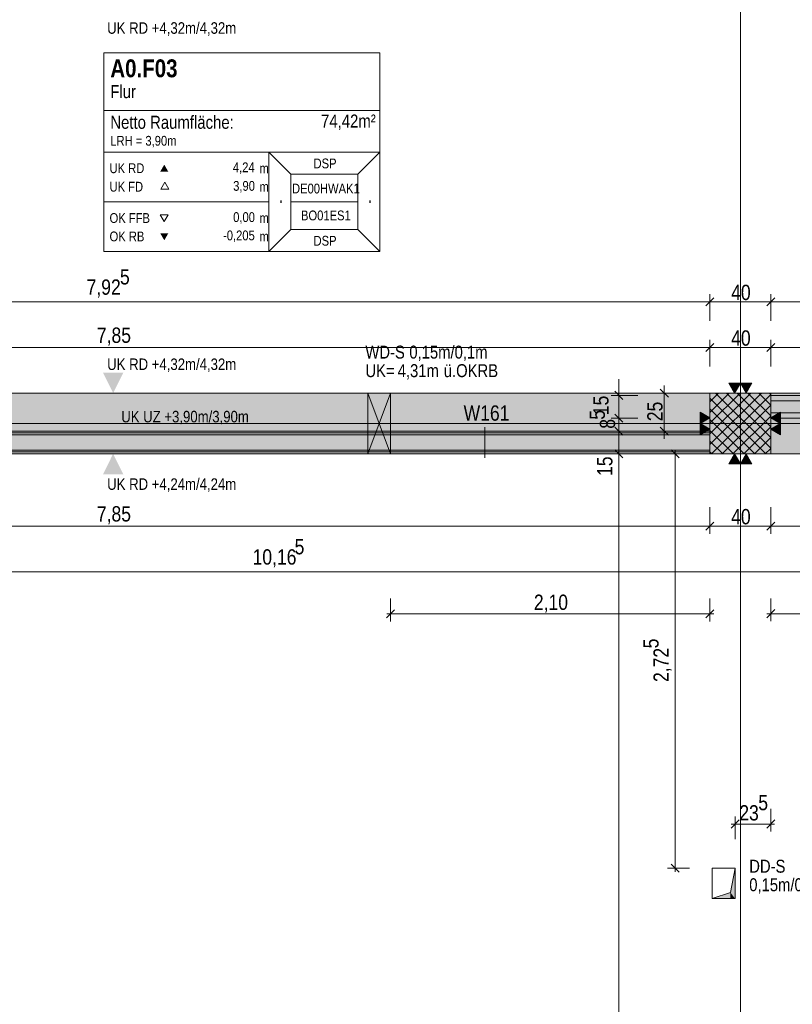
# Model space of a CAD drawing. Extents: x -620 to 300, y 62 to 1162.
# Tile 17 of 93: x -386 to -284, y 308 to 438. Entities that reach past the tile are written whole.
import ezdxf
from ezdxf.lldxf.tags import DXFTag

# ---------------------------------------------------------------- set-up
doc = ezdxf.new("R2010")
doc.units = 0
doc.layers.get('0').update_dxf_attribs({"lineweight": 13})
for name, color, linetype, lineweight, true_color in [('00 -Bauelemente -Dämmung innen', 7, 'Continuous', 9, 0xff7fe6), ('00 -Bauelemente -Gipskarton', 7, 'Continuous', 9, 0xff7fe6), ('00_Beschriftung UZ', 3, 'Continuous', 35, 0x00ff00), ('30 -33 Aussenwände- 3 Aussenstützen', 7, 'Continuous', 50, 0x0000dd), ('30 -34 Innenwände- 11 Durchbruch', 4, 'Continuous', 9, 0x00ffff), ('30 -34 Innenwände- 2 nichttragend', 7, 'Continuous', 18, 0xff7fe6), ('30 -34 Innenwände- 4 Türen_Fenster', 7, 'Continuous', 15, 0x9955ff), ('30 -35 Decken- 1 Konstruktion-Träger- Stahlbeton', 7, 'Continuous', 13, 0x33aa00), ('30 -35 Decken- 11 Durchbruch', 5, 'Continuous', 15, 0x0000ff), ('70 -72 Beschriftung- 2 Beschriftung Bauteile', 7, 'Continuous', 9, 0x9999ff), ('70 -75 Raumstempel- 1 Raumstempel', 7, 'Continuous', 25, 0xff6600), ('70 -76 Bemaßung- 2 Allgemein', 9, 'Continuous', 5, 0x808080), ('iwb_Schraffur_Unterzug', 7, 'Continuous', 5, 0xffffcc)]:
    doc.layers.add(name, color=color, linetype=linetype, lineweight=lineweight, true_color=true_color)
doc.layers.add('70 -71 Achsen- 1 Gebäudeachsen', color=7, linetype='STRICHPUNKT2-A06G94JT8I', lineweight=18)
doc.layers.add('70 -75 Raumstempel- 3 Wandstempel', color=7, linetype='Continuous', lineweight=50)
doc.styles.get("Standard").update_dxf_attribs({"font": 'ARIALN.TTF'})
tags = doc.linetypes.add('fein_strichliert-A06G94JU8I', pattern=[4, 1, -2, 1]).pattern_tags.tags
tags[8:9] = [DXFTag(74, 4), DXFTag(75, 0), DXFTag(340, '0'), DXFTag(46, 0.0), DXFTag(50, 0.0), DXFTag(44, 0.0), DXFTag(45, 0.0)]
tags[6:7] = [DXFTag(74, 4), DXFTag(75, 0), DXFTag(340, '0'), DXFTag(46, 0.0), DXFTag(50, 0.0), DXFTag(44, 0.0), DXFTag(45, 0.0)]
tags[4:5] = [DXFTag(74, 4), DXFTag(75, 0), DXFTag(340, '0'), DXFTag(46, 0.0), DXFTag(50, 0.0), DXFTag(44, 0.0), DXFTag(45, 0.0)]
tags = doc.linetypes.add('STRICHPUNKT2-A06G94JT8I', pattern=[12.7, 6.35, -3.175, 0, -3.175]).pattern_tags.tags
tags[10:11] = [DXFTag(74, 4), DXFTag(75, 0), DXFTag(340, '0'), DXFTag(46, 0.0), DXFTag(50, 0.0), DXFTag(44, 0.0), DXFTag(45, 0.0)]
tags[8:9] = [DXFTag(74, 4), DXFTag(75, 0), DXFTag(340, '0'), DXFTag(46, 0.0), DXFTag(50, 0.0), DXFTag(44, 0.0), DXFTag(45, 0.0)]
tags[6:7] = [DXFTag(74, 4), DXFTag(75, 0), DXFTag(340, '0'), DXFTag(46, 0.0), DXFTag(50, 0.0), DXFTag(44, 0.0), DXFTag(45, 0.0)]
tags[4:5] = [DXFTag(74, 4), DXFTag(75, 0), DXFTag(340, '0'), DXFTag(46, 0.0), DXFTag(50, 0.0), DXFTag(44, 0.0), DXFTag(45, 0.0)]

# ---------------------------------------------------------------- blocks, each defined once
blk = doc.blocks.new('Referenz-A06G94JV8I')
at = {"layer": '00 -Bauelemente -Dämmung innen', "color": 0, "linetype": 'Continuous', "lineweight": -2, "ltscale": 0.13}
for p, q in [((-295.18, 383.11), (-453.68, 383.11)), ((-295.18, 381.11), (-453.68, 381.11))]:
    blk.add_line(p, q, dxfattribs=at)
at = {"layer": '00 -Bauelemente -Gipskarton', "color": 0, "linetype": 'Continuous', "lineweight": -2, "ltscale": 0.13}
for p, q in [((-295.18, 383.61), (-453.68, 383.61)), ((-295.18, 383.36), (-453.68, 383.36)), ((-295.18, 383.11), (-453.68, 383.11)), ((-295.18, 381.11), (-453.68, 381.11)), ((-295.18, 380.86), (-453.68, 380.86)), ((-295.18, 380.61), (-453.68, 380.61))]:
    blk.add_line(p, q, dxfattribs=at)
at = {"layer": '00_Beschriftung UZ', "color": 0, "lineweight": -2}
for points in [[(-375.01, 391.28), (-373.68, 388.61), (-372.34, 391.28)], [(-375.01, 385.94), (-373.68, 388.61), (-372.34, 385.94)], [(-375.01, 383.28), (-373.68, 380.61), (-372.34, 383.28)], [(-375.01, 377.94), (-373.68, 380.61), (-372.34, 377.94)]]:
    blk.add_solid(points, dxfattribs=at)
at = {"layer": '30 -33 Aussenwände- 3 Aussenstützen', "color": 0, "lineweight": -2}
for p, q in [((-295.18, 387.48), (-294.05, 388.61)), ((-295.18, 386.07), (-292.63, 388.61)), ((-295.18, 384.66), (-291.22, 388.61)), ((-295.18, 383.24), (-289.8, 388.61)), ((-295.18, 381.83), (-288.39, 388.61)), ((-294.43, 388.61), (-287.18, 381.36)), ((-293.02, 388.61), (-287.18, 382.77)), ((-291.6, 388.61), (-287.18, 384.19)), ((-290.19, 388.61), (-287.18, 385.6)), ((-288.77, 388.61), (-287.18, 387.02)), ((-287.36, 388.61), (-287.18, 388.43)), ((-295.18, 387.95), (-287.85, 380.61)), ((-294.98, 380.61), (-287.18, 388.41)), ((-295.18, 386.53), (-289.26, 380.61)), ((-293.56, 380.61), (-287.18, 387)), ((-295.18, 385.12), (-290.67, 380.61)), ((-292.15, 380.61), (-287.18, 385.58)), ((-291.18, 385.61), (-291.18, 383.61)), ((-295.18, 383.7), (-292.09, 380.61)), ((-292.18, 384.61), (-290.18, 384.61)), ((-290.73, 380.61), (-287.18, 384.17)), ((-295.18, 382.29), (-293.5, 380.61)), ((-289.32, 380.61), (-287.18, 382.76)), ((-295.18, 380.87), (-294.92, 380.61)), ((-287.91, 380.61), (-287.18, 381.34))]:
    blk.add_line(p, q, dxfattribs=at)
at = {"layer": '30 -33 Aussenwände- 3 Aussenstützen', "color": 0, "linetype": 'Continuous', "lineweight": -2, "ltscale": 0.13}
for p, q in [((-287.18, 388.61), (-295.18, 388.61)), ((-295.18, 388.61), (-295.18, 380.61)), ((-287.18, 380.61), (-287.18, 388.61)), ((-295.18, 380.61), (-287.18, 380.61))]:
    blk.add_line(p, q, dxfattribs=at)
at = {"layer": '30 -34 Innenwände- 11 Durchbruch', "color": 0, "linetype": 'Continuous', "lineweight": -2, "ltscale": 0.13}
for p, q in [((-340.18, 380.61), (-340.18, 388.61)), ((-340.18, 388.61), (-337.18, 380.61)), ((-337.18, 388.61), (-340.18, 380.61)), ((-340.18, 388.61), (-337.18, 388.61)), ((-337.18, 388.61), (-340.18, 380.61)), ((-337.18, 380.61), (-340.18, 388.61)), ((-337.18, 380.61), (-337.18, 388.61)), ((-340.18, 380.61), (-337.18, 380.61))]:
    blk.add_line(p, q, dxfattribs=at)
at = {"layer": '30 -34 Innenwände- 11 Durchbruch', "color": 0, "lineweight": -2}
for points in [[(-340.18, 380.61), (-340.18, 388.61), (-338.68, 384.61)], [(-337.18, 380.61), (-338.68, 384.61), (-337.18, 388.61)]]:
    blk.add_solid(points, dxfattribs=at)
at = {"layer": '30 -34 Innenwände- 2 nichttragend', "color": 0, "linetype": 'Continuous', "lineweight": -2, "ltscale": 0.13}
for p, q in [((-287.18, 388.31), (-287.18, 385.56)), ((-287.18, 388.31), (-287.18, 388.06)), ((-287.18, 388.06), (-287.18, 387.81)), ((-287.18, 387.81), (-287.18, 385.81)), ((-287.18, 385.81), (-287.18, 385.56)), ((-287.18, 385.56), (-287.18, 385.31)), ((-287.18, 385.56), (-287.18, 385.31)), ((-295.18, 383.61), (-453.68, 383.61)), ((-295.18, 380.61), (-453.68, 380.61))]:
    blk.add_line(p, q, dxfattribs=at)
at = {"layer": '30 -34 Innenwände- 4 Türen_Fenster', "color": 0, "linetype": 'fein_strichliert-A06G94JU8I', "lineweight": -2, "ltscale": 0.13}
for p, q in [((-253.88, 388.31), (-287.18, 388.31)), ((-253.88, 385.31), (-287.18, 385.31))]:
    blk.add_line(p, q, dxfattribs=at)
at = {"layer": '30 -34 Innenwände- 4 Türen_Fenster', "color": 0, "linetype": 'Continuous', "lineweight": -2, "ltscale": 0.13}
for p, q in [((-287.18, 386.01), (-287.18, 387.61)), ((-287.18, 387.61), (-275.38, 387.61)), ((-275.38, 386.01), (-287.18, 386.01))]:
    blk.add_line(p, q, dxfattribs=at)
at = {"layer": '30 -35 Decken- 1 Konstruktion-Träger- Stahlbeton', "color": 0, "linetype": 'fein_strichliert-A06G94JU8I', "lineweight": -2, "ltscale": 0.13}
for p, q in [((-452.18, 388.61), (34.82, 388.61)), ((-452.18, 380.61), (34.82, 380.61))]:
    blk.add_line(p, q, dxfattribs=at)
at = {"layer": '30 -35 Decken- 11 Durchbruch', "color": 0, "linetype": 'Continuous', "lineweight": -2, "ltscale": 0.13}
for p, q in [((-294.88, 322.11), (-294.88, 326.11)), ((-294.88, 326.11), (-291.88, 326.11)), ((-291.88, 326.11), (-292.48, 322.91)), ((-291.88, 322.11), (-291.88, 326.11)), ((-292.48, 322.91), (-294.88, 322.11)), ((-294.88, 322.11), (-291.88, 322.11))]:
    blk.add_line(p, q, dxfattribs=at)
at = {"layer": '30 -35 Decken- 11 Durchbruch', "color": 0, "lineweight": -2}
for points in [[(-291.88, 322.11), (-292.48, 322.91), (-291.88, 326.11)], [(-292.48, 322.11), (-294.88, 322.11), (-292.48, 322.91)], [(-292.48, 322.11), (-292.48, 322.91), (-291.88, 322.11)]]:
    blk.add_solid(points, dxfattribs=at)
at = {"layer": '70 -71 Achsen- 1 Gebäudeachsen', "color": 0, "linetype": 'STRICHPUNKT2-A06G94JT8I', "lineweight": -2, "ltscale": 0.13}
for p, q in [((-291.18, 1084.55), (-291.18, 85.11)), ((-539.61, 384.61), (75.16, 384.61))]:
    blk.add_line(p, q, dxfattribs=at)
at = {"layer": '70 -72 Beschriftung- 2 Beschriftung Bauteile', "color": 0, "lineweight": -2}
for p, q in [((-291.93, 388.61), (-292.68, 389.91)), ((-292.68, 389.91), (-291.18, 389.91)), ((-291.18, 389.91), (-291.93, 388.61)), ((-290.43, 388.61), (-291.18, 389.91)), ((-291.18, 389.91), (-289.68, 389.91)), ((-289.68, 389.91), (-290.43, 388.61)), ((-296.48, 386.11), (-295.18, 385.36)), ((-296.48, 384.61), (-296.48, 386.11)), ((-287.18, 385.36), (-285.88, 386.11)), ((-285.88, 386.11), (-285.88, 384.61)), ((-295.18, 385.36), (-296.48, 384.61)), ((-285.88, 384.61), (-287.18, 385.36)), ((-296.48, 384.61), (-295.18, 383.86)), ((-296.48, 383.11), (-296.48, 384.61)), ((-295.18, 383.86), (-296.48, 383.11)), ((-287.18, 383.86), (-285.88, 384.61)), ((-285.88, 383.11), (-287.18, 383.86)), ((-285.88, 384.61), (-285.88, 383.11)), ((-292.68, 379.31), (-291.93, 380.61)), ((-291.93, 380.61), (-291.18, 379.31)), ((-291.18, 379.31), (-290.43, 380.61)), ((-290.43, 380.61), (-289.68, 379.31)), ((-291.18, 379.31), (-292.68, 379.31)), ((-289.68, 379.31), (-291.18, 379.31))]:
    blk.add_line(p, q, dxfattribs=at)
for points in [[(-291.93, 388.61), (-292.68, 389.91), (-291.93, 389.91)], [(-291.93, 388.61), (-291.93, 389.91), (-291.18, 389.91)], [(-290.43, 388.61), (-291.18, 389.91), (-290.43, 389.91)], [(-290.43, 388.61), (-290.43, 389.91), (-289.68, 389.91)], [(-296.48, 384.61), (-296.48, 386.11), (-295.18, 385.36)], [(-285.88, 384.61), (-287.18, 385.36), (-285.88, 386.11)], [(-296.48, 383.11), (-296.48, 384.61), (-295.18, 383.86)], [(-285.88, 383.11), (-287.18, 383.86), (-285.88, 384.61)], [(-291.93, 379.31), (-292.68, 379.31), (-291.93, 380.61)], [(-291.93, 379.31), (-291.93, 380.61), (-291.18, 379.31)], [(-290.43, 379.31), (-291.18, 379.31), (-290.43, 380.61)], [(-290.43, 379.31), (-290.43, 380.61), (-289.68, 379.31)]]:
    blk.add_solid(points, dxfattribs=at)
at = {"layer": '70 -75 Raumstempel- 1 Raumstempel', "color": 0, "lineweight": -2}
for p, q in [((-374.92, 433.37), (-374.92, 407.23)), ((-338.6, 433.37), (-374.92, 433.37)), ((-338.6, 407.23), (-338.6, 433.37)), ((-338.6, 425.77), (-374.92, 425.77)), ((-374.92, 420.3), (-353.19, 420.3)), ((-350.31, 417.4), (-353.19, 420.3)), ((-338.6, 420.3), (-353.19, 420.3)), ((-353.19, 420.3), (-353.19, 407.23)), ((-341.48, 417.4), (-338.6, 420.3)), ((-350.31, 410.12), (-350.31, 417.4)), ((-350.31, 417.4), (-341.48, 417.4)), ((-341.48, 410.12), (-341.48, 417.4)), ((-366.88, 416.34), (-367.41, 415.43)), ((-366.36, 415.43), (-366.88, 416.34)), ((-367.41, 415.43), (-366.36, 415.43)), ((-374.92, 413.76), (-353.19, 413.76)), ((-341.48, 413.76), (-350.31, 413.76)), ((-366.95, 411.16), (-367.48, 412.06)), ((-367.48, 412.06), (-366.43, 412.06)), ((-366.43, 412.06), (-366.95, 411.16)), ((-350.31, 410.12), (-353.19, 407.23)), ((-350.31, 410.12), (-341.48, 410.12)), ((-341.48, 410.12), (-338.6, 407.23)), ((-338.6, 407.23), (-374.92, 407.23))]:
    blk.add_line(p, q, dxfattribs=at)
for points in [[(-366.43, 417.75), (-366.95, 418.66), (-367.48, 417.75)], [(-366.43, 409.62), (-366.95, 408.71), (-367.48, 409.62)]]:
    blk.add_solid(points, dxfattribs=at)
at = {"layer": '70 -75 Raumstempel- 3 Wandstempel', "color": 0, "linetype": 'Continuous', "lineweight": -2, "ltscale": 0.13}
blk.add_line((-324.8, 384.11), (-324.8, 380.11), dxfattribs=at)
at = {"layer": '70 -76 Bemaßung- 2 Allgemein', "color": 0, "linetype": 'Continuous', "lineweight": -2, "ltscale": 0.13}
for p, q in [((-295.18, 398.11), (-295.18, 401.61)), ((-295.18, 398.11), (-295.18, 401.61)), ((-287.18, 398.11), (-287.18, 401.61)), ((-287.18, 398.11), (-287.18, 401.61)), ((-296.24, 400.61), (-452.62, 400.61)), ((-294.18, 400.61), (-296.24, 400.61)), ((-296.18, 400.61), (-294.12, 400.61)), ((-295.71, 400.08), (-294.65, 401.14)), ((-294.65, 401.14), (-295.71, 400.08)), ((-288.24, 400.61), (-294.12, 400.61)), ((-286.18, 400.61), (-288.24, 400.61)), ((-288.18, 400.61), (-286.12, 400.61)), ((-287.71, 400.08), (-286.65, 401.14)), ((-286.65, 401.14), (-287.71, 400.08)), ((-251.44, 400.61), (-286.12, 400.61)), ((-294.65, 395.14), (-295.71, 394.08)), ((-295.71, 394.08), (-294.65, 395.14)), ((-295.18, 392.11), (-295.18, 395.61)), ((-295.18, 392.11), (-295.18, 395.61)), ((-287.71, 394.08), (-286.65, 395.14)), ((-286.65, 395.14), (-287.71, 394.08)), ((-287.18, 392.11), (-287.18, 395.61)), ((-287.18, 392.11), (-287.18, 395.61)), ((-296.24, 394.61), (-451.12, 394.61)), ((-294.18, 394.61), (-296.24, 394.61)), ((-296.18, 394.61), (-294.12, 394.61)), ((-288.24, 394.61), (-294.12, 394.61)), ((-286.18, 394.61), (-288.24, 394.61)), ((-288.18, 394.61), (-286.12, 394.61)), ((-254.94, 394.61), (-286.12, 394.61)), ((-307.18, 389.37), (-307.18, 390.43)), ((-306.65, 387.78), (-307.71, 388.84)), ((-307.18, 387.31), (-307.18, 389.37)), ((-298.68, 388.61), (-302.18, 388.61)), ((-301.71, 389.14), (-300.65, 388.08)), ((-301.18, 389.61), (-301.18, 387.55)), ((-304.68, 388.31), (-308.18, 388.31)), ((-307.18, 385.31), (-307.18, 388.31)), ((-301.18, 384.67), (-301.18, 387.55)), ((-307.18, 386.31), (-307.18, 384.25)), ((-307.18, 386.31), (-307.18, 384.25)), ((-304.68, 385.31), (-308.18, 385.31)), ((-304.68, 385.31), (-308.18, 385.31)), ((-307.71, 385.84), (-306.65, 384.78)), ((-307.71, 385.84), (-306.65, 384.78)), ((-307.18, 384.67), (-307.18, 385.73)), ((-304.68, 383.61), (-308.18, 383.61)), ((-304.68, 383.61), (-308.18, 383.61)), ((-306.65, 383.08), (-307.71, 384.14)), ((-306.65, 383.08), (-307.71, 384.14)), ((-307.18, 384.67), (-307.18, 384.25)), ((-307.18, 382.61), (-307.18, 384.67)), ((-307.18, 382.61), (-307.18, 384.67)), ((-307.18, 384.25), (-307.18, 383.19)), ((-307.18, 380.61), (-307.18, 383.61)), ((-298.68, 383.61), (-302.18, 383.61)), ((-300.65, 383.08), (-301.71, 384.14)), ((-301.18, 382.61), (-301.18, 384.67)), ((-307.71, 381.14), (-306.65, 380.08)), ((-307.71, 381.14), (-306.65, 380.08)), ((-307.18, 381.61), (-307.18, 379.55)), ((-307.18, 381.61), (-307.18, 379.55)), ((-300.29, 381.14), (-299.23, 380.08)), ((-299.76, 381.11), (-299.76, 379.55)), ((-304.68, 380.61), (-308.18, 380.61)), ((-304.68, 380.61), (-308.18, 380.61)), ((-307.18, 379.55), (-307.18, 378.49)), ((-307.18, 224.67), (-307.18, 379.55)), ((-298.18, 380.61), (-300.76, 380.61)), ((-299.76, 327.17), (-299.76, 379.55)), ((-295.18, 373.61), (-295.18, 370.11)), ((-295.18, 373.61), (-295.18, 370.11)), ((-287.18, 373.61), (-287.18, 370.11)), ((-287.18, 373.61), (-287.18, 370.11)), ((-296.24, 371.11), (-451.12, 371.11)), ((-294.18, 371.11), (-296.24, 371.11)), ((-296.18, 371.11), (-294.12, 371.11)), ((-294.65, 371.64), (-295.71, 370.58)), ((-295.71, 370.58), (-294.65, 371.64)), ((-288.24, 371.11), (-294.12, 371.11)), ((-286.18, 371.11), (-288.24, 371.11)), ((-288.18, 371.11), (-286.12, 371.11)), ((-286.65, 371.64), (-287.71, 370.58)), ((-287.71, 370.58), (-286.65, 371.64)), ((-254.94, 371.11), (-286.12, 371.11)), ((-251.44, 365.11), (-452.62, 365.11)), ((-337.18, 361.58), (-337.18, 358.58)), ((-295.18, 361.58), (-295.18, 358.58)), ((-287.18, 361.59), (-287.18, 358.59)), ((-337.71, 359.05), (-336.65, 360.11)), ((-294.65, 360.11), (-295.71, 359.05)), ((-287.71, 359.06), (-286.65, 360.12)), ((-337.68, 359.58), (-336.12, 359.58)), ((-296.24, 359.58), (-336.12, 359.58)), ((-294.68, 359.58), (-296.24, 359.58)), ((-287.68, 359.59), (-286.12, 359.59)), ((-250.94, 359.59), (-286.12, 359.59)), ((-291.88, 329.92), (-291.88, 332.92)), ((-287.18, 333.92), (-287.18, 330.92)), ((-292.41, 331.39), (-291.35, 332.45)), ((-292.38, 331.92), (-290.82, 331.92)), ((-288.24, 331.92), (-290.82, 331.92)), ((-286.68, 331.92), (-288.24, 331.92)), ((-286.65, 332.45), (-287.71, 331.39)), ((-299.23, 325.58), (-300.29, 326.64)), ((-299.76, 325.61), (-299.76, 327.17)), ((-297.88, 326.11), (-300.76, 326.11))]:
    blk.add_line(p, q, dxfattribs=at)
at = {"layer": '00_Beschriftung UZ', "color": 0, "linetype": 'ByBlock', "lineweight": -2, "ltscale": 0.13, "char_height": 1.5103, "attachment_point": 1}
for s, insert in [('{\\fArial Narrow;UK RD +4,32m/4,32m}', (-374.46, 437.39)), ('{\\fArial Narrow;UK RD +4,32m/4,32m}', (-374.46, 393.16)), ('{\\fArial Narrow;UK UZ +3,90m/3,90m}', (-372.61, 386.27)), ('{\\fArial Narrow;UK RD +4,24m/4,24m}', (-374.46, 377.39))]:
    blk.add_mtext(s, dxfattribs=dict(at, insert=insert))
at = {"layer": '30 -34 Innenwände- 11 Durchbruch', "color": 0, "linetype": 'Continuous', "lineweight": -2, "ltscale": 0.13, "char_height": 1.7, "attachment_point": 1}
for s, insert in [('{\\fArial Narrow;WD-S}', (-340.5, 394.85)), ('{\\fArial Narrow;0,15m/0,1m}', (-334.72, 394.85)), ('{\\fArial Narrow;ü.OKRB}', (-330.19, 392.41)), ('{\\fArial Narrow;UK=}', (-340.5, 392.41)), ('{\\fArial Narrow;4,31m}', (-336.25, 392.41))]:
    blk.add_mtext(s, dxfattribs=dict(at, insert=insert))
at = {"layer": '30 -35 Decken- 11 Durchbruch', "color": 0, "linetype": 'Continuous', "lineweight": -2, "ltscale": 0.13, "char_height": 1.7, "attachment_point": 1}
for s, insert in [('{\\fArial Narrow;DD-S}', (-290.01, 327.22)), ('{\\fArial Narrow;0,15m/0,2m}', (-290.01, 324.78))]:
    blk.add_mtext(s, dxfattribs=dict(at, insert=insert))
at = {"layer": '30 -35 Decken- 11 Durchbruch', "color": 0, "linetype": 'ByBlock', "lineweight": -2, "ltscale": 0.13, "insert": (-294.88, 322.12), "char_height": 0.0036, "attachment_point": 1}
for s in ['{\\fArial Narrow;IFC_UUID}', '{\\fArial Narrow;prm7_name}', '{\\fArial Narrow;prm6_value}', '{\\fArial Narrow;prm7_type}', '{\\fArial Narrow;instanceID}', '{\\fArial Narrow;prm7_value}', '{\\fArial Narrow;prm0_value}', '{\\fArial Narrow;prm1_type}', '{\\fArial Narrow;prm1_value}', '{\\fArial Narrow;prm0_type}', '{\\fArial Narrow;prm1_name}', '{\\fArial Narrow;prm2_name}', '{\\fArial Narrow;prm4_type}', '{\\fArial Narrow;prm2_value}', '{\\fArial Narrow;prm4_value}', '{\\fArial Narrow;prm5_name}', '{\\fArial Narrow;prm0_name}', '{\\fArial Narrow;prm4_name}', '{\\fArial Narrow;prm5_type}', '{\\fArial Narrow;prm5_value}', '{\\fArial Narrow;prm6_name}', '{\\fArial Narrow;prm2_type}', '{\\fArial Narrow;prm3_type}', '{\\fArial Narrow;prm6_type}', '{\\fArial Narrow;prm3_value}', '{\\fArial Narrow;prm3_name}']:
    blk.add_mtext(s, dxfattribs=at)
at = {"layer": '70 -75 Raumstempel- 1 Raumstempel', "color": 0, "linetype": 'Continuous', "lineweight": -2, "ltscale": 0.13, "attachment_point": 1}
for s, insert, char_height, rotation in [('{\\fArial Narrow|b1|i0;A0.F03}', (-374.05, 432.51), 2.3536, 0), ('{\\fArial Narrow;Flur}', (-374.05, 429.12), 1.7117, 0), ('{\\fArial Narrow;Netto Raumfläche:}', (-374.05, 425.09), 1.7117, 0), ('{\\fArial Narrow;74,42m²}', (-346.33, 425.25), 1.7117, 0), ('{\\fArial Narrow;LRH = 3,90m}', (-374.05, 422.44), 1.2838, 0), ('{\\fArial Narrow;UK RD}', (-374.15, 418.83), 1.2838, 0), ('{\\fArial Narrow;4,24}', (-357.93, 418.95), 1.2838, 0), ('{\\fArial Narrow;m}', (-354.43, 418.82), 1.2838, 0), ('{\\fArial Narrow;DSP}', (-347.32, 419.46), 1.2838, 0), ('{\\fArial Narrow;UK FD}', (-374.15, 416.4), 1.2838, 0), ('{\\fArial Narrow;3,90}', (-357.89, 416.51), 1.2838, 0), ('{\\fArial Narrow;m}', (-354.43, 416.39), 1.2838, 0), ('{\\fArial Narrow;DE00HWAK1}', (-350.15, 416.16), 1.2838, 0), ('{\\fArial Narrow;-}', (-352.39, 413.56), 1.2838, 90), ('{\\fArial Narrow;-}', (-340.68, 413.56), 1.2838, 90), ('{\\fArial Narrow;OK FFB}', (-374.15, 412.28), 1.2838, 0), ('{\\fArial Narrow;0,00}', (-357.89, 412.4), 1.2838, 0), ('{\\fArial Narrow;m}', (-354.43, 412.28), 1.2838, 0), ('{\\fArial Narrow;BO01ES1}', (-348.97, 412.62), 1.2838, 0), ('{\\fArial Narrow;OK RB}', (-374.15, 409.86), 1.2838, 0), ('{\\fArial Narrow;-0,205}', (-359.22, 409.99), 1.2838, 0), ('{\\fArial Narrow;m}', (-354.43, 409.86), 1.2838, 0), ('{\\fArial Narrow;DSP}', (-347.32, 409.29), 1.2838, 0)]:
    blk.add_mtext(s, dxfattribs=dict(at, insert=insert, char_height=char_height, rotation=rotation))
at = {"layer": '70 -75 Raumstempel- 3 Wandstempel', "color": 0, "linetype": 'Continuous', "lineweight": -2, "ltscale": 0.13, "insert": (-327.58, 386.99), "char_height": 2.0138, "attachment_point": 1}
blk.add_mtext('{\\fArial Narrow;W161}', dxfattribs=at)
at = {"layer": '70 -76 Bemaßung- 2 Allgemein', "color": 0, "linetype": 'Continuous', "lineweight": -2, "ltscale": 0.13, "char_height": 2.0138, "attachment_point": 1}
for s, insert in [('{\\fArial Narrow;5}', (-372.78, 404.91)), ('{\\fArial Narrow;7,92}', (-377.17, 403.56)), ('{\\fArial Narrow;40}', (-292.39, 402.86)), ('{\\fArial Narrow;7,85}', (-375.82, 397.23)), ('{\\fArial Narrow;40}', (-292.39, 396.86)), ('{\\fArial Narrow;7,85}', (-375.82, 373.73)), ('{\\fArial Narrow;40}', (-292.39, 373.36)), ('{\\fArial Narrow;5}', (-349.81, 369.41)), ('{\\fArial Narrow;10,16}', (-355.34, 368.06)), ('{\\fArial Narrow;2,10}', (-318.34, 362.1)), ('{\\fArial Narrow;5}', (-288.82, 335.75)), ('{\\fArial Narrow;23}', (-291.32, 334.4))]:
    blk.add_mtext(s, dxfattribs=dict(at, insert=insert))
at = {"layer": '70 -76 Bemaßung- 2 Allgemein', "color": 0, "linetype": 'Continuous', "lineweight": -2, "ltscale": 0.13, "char_height": 2.0138, "attachment_point": 1, "rotation": 90}
for s, insert in [('{\\fArial Narrow;15}', (-310.53, 385.7)), ('{\\fArial Narrow;25}', (-303.43, 384.91)), ('{\\fArial Narrow;5}', (-311.01, 385.11)), ('{\\fArial Narrow;8}', (-309.67, 383.92)), ('{\\fArial Narrow;15}', (-310.02, 377.71)), ('{\\fArial Narrow;5}', (-303.95, 355.03)), ('{\\fArial Narrow;2,72}', (-302.61, 350.6))]:
    blk.add_mtext(s, dxfattribs=dict(at, insert=insert))
blk = doc.blocks.new('Referenz-A06G94JX8I')
at = {"layer": 'iwb_Schraffur_Unterzug', "linetype": 'Continuous', "ltscale": 0.13}
for points in [[(-449.08, 388.61), (-539.61, 388.61), (75.16, 388.61)], [(-452.18, 388.61), (75.16, 388.61), (75.16, 384.32)], [(-452.18, 388.61), (75.16, 384.32), (75.16, 380.61)], [(-452.18, 388.61), (75.16, 380.61), (-452.18, 380.61)], [(-449.08, 388.61), (75.16, 388.61), (42.82, 388.61)]]:
    blk.add_solid(points, dxfattribs=at)

msp = doc.modelspace()

# ---------------------------------------------------------------- block references
at = {"color": 8, "lineweight": 13, "ltscale": 0.13, "true_color": 0x808080}
msp.add_blockref('Referenz-A06G94JV8I', (0, 0), dxfattribs=at)
at = {"color": 8, "lineweight": 25, "ltscale": 0.25, "true_color": 0x808080}
msp.add_blockref('Referenz-A06G94JX8I', (0, 0), dxfattribs=at)

doc.saveas('drawing.dxf')
